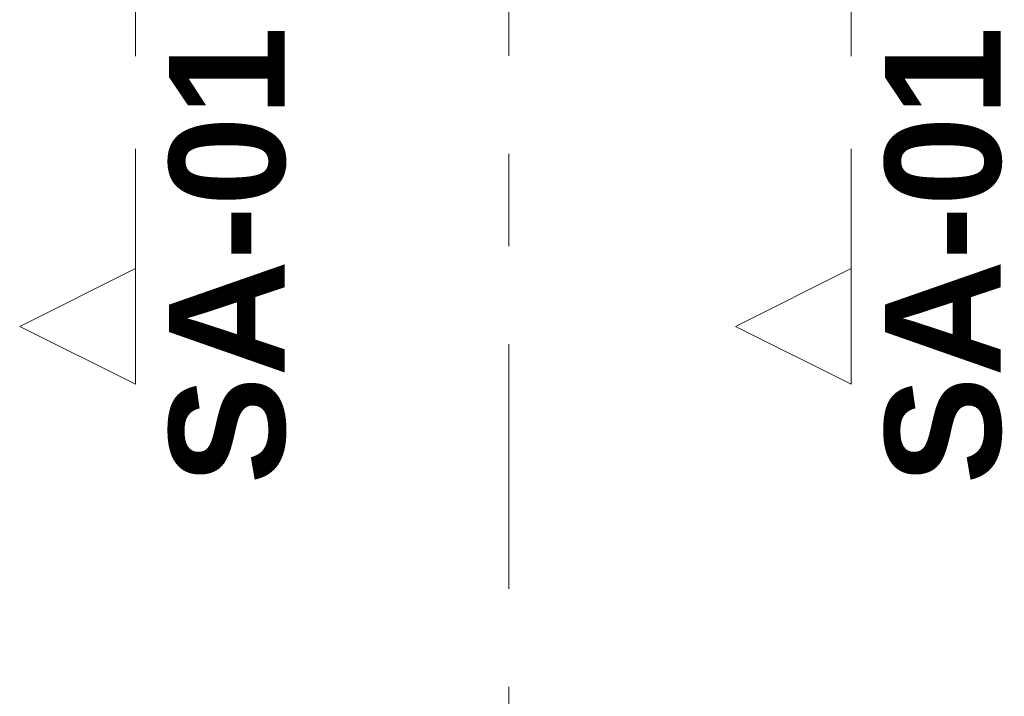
# Model space of a CAD drawing. Header units: metres. Extents: x -3.6 to 84.5, y -11 to 16.8.
# Tile 113 of 256: x 21.6 to 22.7, y -0.9 to -0.2. Entities that reach past the tile are written whole.
import ezdxf

# ---------------------------------------------------------------- set-up
doc = ezdxf.new("R2010")
doc.units = ezdxf.units.M
doc.header["$MEASUREMENT"] = 0
for name, pattern in [('Schnittlinie', [0.3, 0.15, -0.075, 0, -0.075]), ('Strichlinie doppelt', [0.546806, 0.264583, -0.105833, 0.070556, -0.105833]), ('Wipeout_Contour', [1, 0, -1])]:
    doc.linetypes.add(name, pattern=pattern)
doc.layers.add('203 - Marker.Schnitt - Ausbaudetail SA', color=7, linetype='Continuous')
doc.layers.add('451 - Universal.Achsen Raster', color=7, linetype='Continuous')
doc.styles.add('ERSTELLTER_STIL_1', font='txt')

msp = doc.modelspace()

# ---------------------------------------------------------------- linework, layer by layer
at = {"layer": '203 - Marker.Schnitt - Ausbaudetail SA', "color": 7, "linetype": 'Schnittlinie', "lineweight": 13}
for p, q in [((21.7267, 1.037), (21.7267, -0.4425)), ((22.5, 1.037), (22.5, -0.4425))]:
    msp.add_line(p, q, dxfattribs=at)
at = {"layer": '451 - Universal.Achsen Raster', "color": 160, "linetype": 'Strichlinie doppelt', "lineweight": 9, "true_color": 0x3232ff}
msp.add_line((22.13, -10.585), (22.13, 16.355), dxfattribs=at)

# ---------------------------------------------------------------- texts
at = {"layer": '203 - Marker.Schnitt - Ausbaudetail SA', "color": 7, "lineweight": 13, "char_height": 0.125, "attachment_point": 9, "rotation": 90, "style": 'ERSTELLTER_STIL_1'}
for insert in [(21.8899, -0.1809), (22.6633, -0.1809)]:
    msp.add_mtext('\\A1;{\\pqr;\\pt0;\\fArial|b1|i0|c0|p38;SA-01}', dxfattribs=dict(at, insert=insert))

# ---------------------------------------------------------------- next in the draw order: wipeouts: each hides what was drawn before it
at = {"color": 254, "linetype": 'Wipeout_Contour', "lineweight": 0, "ltscale": 64.583383}
msp.add_wipeout([(21.7267, -0.5675), (21.7267, -0.4425), (21.6017, -0.505)], dxfattribs=at).dxf.layer = '203 - Marker.Schnitt - Ausbaudetail SA'
at = {"color": 254, "linetype": 'Wipeout_Contour', "lineweight": 0, "ltscale": 66.902434}
msp.add_wipeout([(22.5, -0.5675), (22.5, -0.4425), (22.375, -0.505)], dxfattribs=at).dxf.layer = '203 - Marker.Schnitt - Ausbaudetail SA'

# ---------------------------------------------------------------- next in the draw order: linework, layer by layer
at = {"layer": '203 - Marker.Schnitt - Ausbaudetail SA', "color": 7, "linetype": 'Continuous', "lineweight": 13, "flags": 128}
for points in [[(21.7267, -0.5675), (21.7267, -0.4425), (21.6017, -0.505)], [(22.5, -0.5675), (22.5, -0.4425), (22.375, -0.505)]]:
    msp.add_lwpolyline(points, close=True, dxfattribs=at)

doc.saveas('drawing.dxf')
